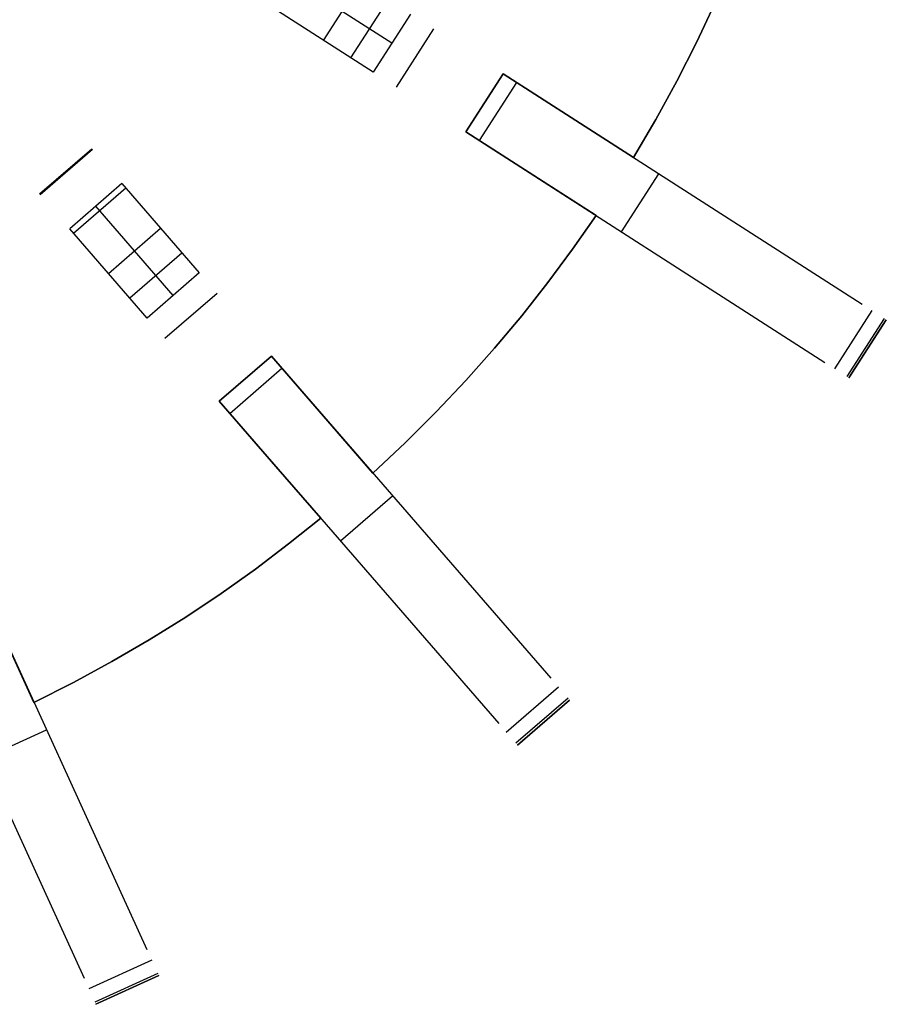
# Model space of a CAD drawing. Header units: millimetres. Extents: x 453 to 1057, y -213 to 387.
# Tile 11 of 17: x 862 to 1012, y -190 to -19. Entities that reach past the tile are written whole.
import ezdxf

# ---------------------------------------------------------------- set-up
doc = ezdxf.new("R2010")
doc.units = ezdxf.units.MM

msp = doc.modelspace()

# ---------------------------------------------------------------- linework, layer by layer
at = {"extrusion": (-4e-05, 5.75113e-06, 1)}
msp.add_lwpolyline([(880.02, 87.01), (879.95, 82.68), (879.72, 78.36), (879.35, 74.05), (878.83, 69.75), (878.16, 65.48), (877.34, 61.23), (876.37, 57.01), (875.26, 52.83), (874.01, 48.69), (872.61, 44.59), (871.07, 40.55), (869.39, 36.56), (867.58, 32.63), (865.63, 28.77), (863.55, 24.98), (861.33, 21.26), (858.99, 17.62), (856.53, 14.06), (853.95, 10.59), (851.24, 7.21), (848.42, 3.93), (845.49, 0.75), (842.45, -2.33), (839.31, -5.3), (836.06, -8.17), (832.72, -10.91), (829.28, -13.54), (825.76, -16.05), (822.15, -18.44), (818.46, -20.7), (814.69, -22.83), (810.85, -24.83), (806.95, -26.7), (802.98, -28.42), (798.96, -30.02), (794.88, -31.47), (790.76, -32.77), (786.59, -33.94), (782.39, -34.96), (778.15, -35.83), (773.88, -36.56), (769.59, -37.14), (765.29, -37.57), (760.97, -37.85), (756.65, -37.98), (752.32, -37.96), (748, -37.79), (743.68, -37.48), (739.38, -37.01), (735.1, -36.39), (730.84, -35.63), (726.61, -34.72), (722.41, -33.66), (718.25, -32.46), (714.14, -31.12), (710.08, -29.63), (706.07, -28.01), (702.11, -26.24), (698.23, -24.34), (694.41, -22.31), (690.66, -20.15), (686.99, -17.86), (683.4, -15.44), (679.9, -12.9), (676.48, -10.24), (673.17, -7.46), (669.95, -4.57), (666.83, -1.57), (663.81, 1.53), (660.91, 4.74), (658.12, 8.05), (655.44, 11.45), (652.89, 14.94), (650.46, 18.52), (648.15, 22.18), (645.97, 25.92), (643.92, 29.73), (642, 33.61), (640.22, 37.55), (638.58, 41.56), (637.08, 45.61), (635.71, 49.72), (634.5, 53.87), (633.42, 58.06), (632.49, 62.29), (631.71, 66.55), (631.08, 70.83), (630.59, 75.13), (630.25, 79.44), (630.07, 83.76), (630.03, 88.09), (630.14, 92.42), (630.4, 96.73), (630.81, 101.04), (631.37, 105.33), (632.08, 109.6), (632.94, 113.84), (633.94, 118.05), (635.09, 122.22)], dxfattribs=at)
at = {"extrusion": (4e-05, -5.75113e-06, 1)}
msp.add_lwpolyline([(635.1, 122.22), (633.95, 118.05), (632.95, 113.84), (632.1, 109.6), (631.39, 105.33), (630.83, 101.04), (630.42, 96.73), (630.15, 92.41), (630.04, 88.09), (630.08, 83.76), (630.27, 79.44), (630.6, 75.12), (631.09, 70.82), (631.72, 66.54), (632.5, 62.29), (633.43, 58.06), (634.51, 53.87), (635.73, 49.72), (637.09, 45.61), (638.59, 41.55), (640.24, 37.55), (642.02, 33.61), (643.93, 29.73), (645.98, 25.92), (648.16, 22.18), (650.47, 18.52), (652.9, 14.94), (655.46, 11.45), (658.13, 8.05), (660.92, 4.74), (663.83, 1.53), (666.84, -1.57), (669.96, -4.57), (673.18, -7.46), (676.5, -10.24), (679.91, -12.9), (683.41, -15.44), (687, -17.86), (690.67, -20.15), (694.42, -22.31), (698.24, -24.35), (702.13, -26.24), (706.08, -28.01), (710.09, -29.63), (714.15, -31.12), (718.27, -32.46), (722.42, -33.66), (726.62, -34.72), (730.85, -35.63), (735.11, -36.4), (739.39, -37.01), (743.69, -37.48), (748.01, -37.8), (752.33, -37.96), (756.66, -37.98), (760.98, -37.85), (765.3, -37.57), (769.61, -37.14), (773.9, -36.56), (778.16, -35.84), (782.4, -34.96), (786.6, -33.94), (790.77, -32.78), (794.9, -31.47), (798.97, -30.02), (803, -28.43), (806.96, -26.7), (810.87, -24.83), (814.71, -22.83), (818.47, -20.7), (822.16, -18.44), (825.77, -16.06), (829.3, -13.55), (832.73, -10.92), (836.07, -8.17), (839.32, -5.31), (842.46, -2.33), (845.5, 0.75), (848.43, 3.93), (851.25, 7.21), (853.96, 10.59), (856.54, 14.06), (859.01, 17.62), (861.35, 21.26), (863.56, 24.98), (865.64, 28.77), (867.59, 32.63), (869.41, 36.56), (871.08, 40.55), (872.62, 44.59), (874.02, 48.69), (875.27, 52.83), (876.38, 57.01), (877.35, 61.23), (878.17, 65.48), (878.84, 69.75), (879.36, 74.05), (879.74, 78.36), (879.96, 82.68), (880.04, 87.01)], dxfattribs=at)
at = {"extrusion": (0.246101, 0.924042, -0.292541)}
for points in [[(-847.66, 7.35), (-921.35, -73.59)], [(-919.51, -75.26), (-845.83, 5.68)], [(-917.68, -76.93), (-843.99, 4.01)]]:
    msp.add_lwpolyline(points, dxfattribs=at)
for points in [[(968.53, -43.07), (972.42, -36.44), (976.08, -29.77), (979.5, -23.05), (982.69, -16.29), (985.64, -9.52), (988.37, -2.73), (990.87, 4.06), (993.14, 10.84)], [(968.53, -43.07), (972.42, -36.44), (976.08, -29.77), (979.5, -23.05), (982.69, -16.29), (985.64, -9.52), (988.37, -2.73), (990.87, 4.06), (993.14, 10.84)], [(993.14, 10.84), (990.87, 4.06), (988.37, -2.73), (985.64, -9.52), (982.69, -16.29), (979.5, -23.05), (976.08, -29.77), (972.42, -36.44), (968.53, -43.07)], [(968.53, -43.07), (972.42, -36.44), (976.08, -29.77), (979.5, -23.05), (982.69, -16.29), (985.64, -9.52), (988.37, -2.73), (990.87, 4.06), (993.14, 10.84)], [(993.14, 10.84), (990.87, 4.06), (988.37, -2.73), (985.64, -9.52), (982.69, -16.29), (979.5, -23.05), (976.08, -29.77), (972.42, -36.44), (968.53, -43.07)], [(993.14, 10.84), (990.87, 4.06), (988.37, -2.73), (985.64, -9.52), (982.69, -16.29), (979.5, -23.05), (976.08, -29.77), (972.42, -36.44), (968.53, -43.07)], [(926.53, -23.21), (909.23, -12.09)], [(914.64, -22.7), (921.12, -12.6)], [(919.4, -25.76), (925.88, -15.66)], [(923.28, -28.25), (905.99, -17.14)], [(929.77, -18.16), (923.28, -28.25)], [(933.75, -20.72), (927.26, -30.81)], [(945.87, -28.51), (939.39, -38.6)], [(945.87, -28.51), (939.39, -38.6)], [(945.87, -28.51), (939.39, -38.6)], [(945.87, -28.51), (939.39, -38.6)], [(945.87, -28.51), (939.39, -38.6)], [(945.87, -28.51), (939.39, -38.6)], [(939.39, -38.6), (945.87, -28.51)], [(939.39, -38.6), (945.87, -28.51)], [(939.39, -38.6), (945.87, -28.51)], [(945.87, -28.51), (958.49, -36.62)], [(958.49, -36.62), (945.87, -28.51)], [(945.87, -28.51), (958.49, -36.62)], [(958.49, -36.62), (945.87, -28.51)], [(945.87, -28.51), (1008.26, -68.6)], [(941.74, -40.12), (948.23, -30.02)], [(958.49, -36.62), (968.53, -43.07)], [(968.53, -43.07), (958.49, -36.62)], [(958.49, -36.62), (968.53, -43.07)], [(968.53, -43.07), (958.49, -36.62)], [(952, -46.71), (939.39, -38.6)], [(939.39, -38.6), (952, -46.71)], [(952, -46.71), (939.39, -38.6)], [(939.39, -38.6), (952, -46.71)], [(939.39, -38.6), (1001.77, -78.7)], [(865.29, -49.41), (874.36, -41.55)], [(874.48, -41.68), (865.41, -49.54)], [(966.43, -55.99), (972.92, -45.89)], [(879.6, -47.6), (870.53, -55.45)], [(879.6, -47.6), (893.06, -63.13)], [(962.04, -53.16), (952, -46.71)], [(952, -46.71), (962.04, -53.16)], [(962.04, -53.16), (952, -46.71)], [(952, -46.71), (962.04, -53.16)], [(871.19, -56.21), (880.26, -48.35)], [(888.53, -67.06), (875.07, -51.52)], [(923.23, -97.95), (928.84, -92.69), (934.23, -87.31), (939.41, -81.83), (944.37, -76.25), (949.11, -70.58), (953.64, -64.83), (957.95, -59.02), (962.04, -53.16)], [(923.23, -97.95), (928.84, -92.69), (934.23, -87.31), (939.41, -81.83), (944.37, -76.25), (949.11, -70.58), (953.64, -64.83), (957.95, -59.02), (962.04, -53.16)], [(962.04, -53.16), (957.95, -59.02), (953.64, -64.83), (949.11, -70.58), (944.37, -76.25), (939.41, -81.83), (934.23, -87.31), (928.84, -92.69), (923.23, -97.95)], [(923.23, -97.95), (928.84, -92.69), (934.23, -87.31), (939.41, -81.83), (944.37, -76.25), (949.11, -70.58), (953.64, -64.83), (957.95, -59.02), (962.04, -53.16)], [(962.04, -53.16), (957.95, -59.02), (953.64, -64.83), (949.11, -70.58), (944.37, -76.25), (939.41, -81.83), (934.23, -87.31), (928.84, -92.69), (923.23, -97.95)], [(962.04, -53.16), (957.95, -59.02), (953.64, -64.83), (949.11, -70.58), (944.37, -76.25), (939.41, -81.83), (934.23, -87.31), (928.84, -92.69), (923.23, -97.95)], [(883.99, -70.99), (870.53, -55.45)], [(877.26, -63.22), (886.33, -55.36)], [(880.97, -67.5), (890.04, -59.64)], [(893.06, -63.13), (883.99, -70.99)], [(896.16, -66.7), (887.09, -74.56)], [(1009.97, -69.7), (1003.48, -79.8)], [(1012.1, -71.07), (1005.61, -81.16)], [(1012.46, -71.3), (1005.98, -81.4)], [(1012.46, -71.3), (1005.98, -81.4)], [(1005.98, -81.4), (1012.46, -71.3)], [(905.6, -77.6), (896.53, -85.45)], [(905.6, -77.6), (896.53, -85.45)], [(905.6, -77.6), (896.53, -85.45)], [(905.6, -77.6), (896.53, -85.45)], [(905.6, -77.6), (896.53, -85.45)], [(905.6, -77.6), (896.53, -85.45)], [(896.53, -85.45), (905.6, -77.6)], [(896.53, -85.45), (905.6, -77.6)], [(896.53, -85.45), (905.6, -77.6)], [(905.6, -77.6), (915.42, -88.93)], [(915.42, -88.93), (905.6, -77.6)], [(905.6, -77.6), (915.42, -88.93)], [(915.42, -88.93), (905.6, -77.6)], [(905.6, -77.6), (954.16, -133.64)], [(898.36, -87.57), (907.43, -79.71)], [(906.35, -96.79), (896.53, -85.45)], [(896.53, -85.45), (906.35, -96.79)], [(906.35, -96.79), (896.53, -85.45)], [(896.53, -85.45), (906.35, -96.79)], [(896.53, -85.45), (945.1, -141.5)], [(915.42, -88.93), (923.23, -97.95)], [(923.23, -97.95), (915.42, -88.93)], [(915.42, -88.93), (923.23, -97.95)], [(923.23, -97.95), (915.42, -88.93)], [(914.16, -105.8), (906.35, -96.79)], [(906.35, -96.79), (914.16, -105.8)], [(914.16, -105.8), (906.35, -96.79)], [(906.35, -96.79), (914.16, -105.8)], [(917.59, -109.75), (926.65, -101.9)], [(864.31, -137.84), (871.17, -134.38), (877.86, -130.74), (884.37, -126.93), (890.7, -122.98), (896.85, -118.87), (902.81, -114.64), (908.58, -110.28), (914.16, -105.8)], [(864.31, -137.84), (871.17, -134.38), (877.86, -130.74), (884.37, -126.93), (890.7, -122.98), (896.85, -118.87), (902.81, -114.64), (908.58, -110.28), (914.16, -105.8)], [(914.16, -105.8), (908.58, -110.28), (902.81, -114.64), (896.85, -118.87), (890.7, -122.98), (884.37, -126.93), (877.86, -130.74), (871.17, -134.38), (864.31, -137.84)], [(864.31, -137.84), (871.17, -134.38), (877.86, -130.74), (884.37, -126.93), (890.7, -122.98), (896.85, -118.87), (902.81, -114.64), (908.58, -110.28), (914.16, -105.8)], [(914.16, -105.8), (908.58, -110.28), (902.81, -114.64), (896.85, -118.87), (890.7, -122.98), (884.37, -126.93), (877.86, -130.74), (871.17, -134.38), (864.31, -137.84)], [(914.16, -105.8), (908.58, -110.28), (902.81, -114.64), (896.85, -118.87), (890.7, -122.98), (884.37, -126.93), (877.86, -130.74), (871.17, -134.38), (864.31, -137.84)], [(853.13, -113.35), (883.93, -180.81)], [(842.21, -118.33), (873.02, -185.79)], [(859.36, -126.99), (864.31, -137.84)], [(864.31, -137.84), (859.36, -126.99)], [(859.36, -126.99), (864.31, -137.84)], [(864.31, -137.84), (859.36, -126.99)], [(955.49, -135.18), (946.42, -143.04)], [(957.15, -137.09), (948.08, -144.95)], [(957.43, -137.42), (948.37, -145.28)], [(957.43, -137.42), (948.37, -145.28)], [(948.37, -145.28), (957.43, -137.42)], [(855.57, -147.58), (866.48, -142.6)], [(884.78, -182.65), (873.86, -187.64)], [(885.83, -184.96), (874.91, -189.94)], [(886.01, -185.35), (875.09, -190.34)], [(886.01, -185.35), (875.09, -190.34)], [(875.09, -190.34), (886.01, -185.35)]]:
    msp.add_lwpolyline(points)
at = {"extrusion": (0.302704, 0.907452, -0.29138)}
for points in [[(-980.13, -41.55), (-837.88, 82.7)], [(-836.4, 81.01), (-978.65, -43.25)], [(-834.92, 79.31), (-977.17, -44.94)]]:
    msp.add_lwpolyline(points, dxfattribs=at)
at = {"extrusion": (0.019786, 0.993662, 0.11065)}
for points in [[(-946.25, -285.16), (-905.77, -510.11)], [(-902.63, -509.55), (-943.11, -284.6)], [(-899.49, -508.98), (-939.97, -284.03)]]:
    msp.add_lwpolyline(points, dxfattribs=at)
at = {"extrusion": (0.540641, 0.841254, -1.61409e-14)}
msp.add_lwpolyline([(-791.99, -521.23), (-792.16, -521.23), (-792.33, -521.22), (-792.51, -521.21), (-792.68, -521.19), (-792.85, -521.16), (-793.02, -521.13), (-793.18, -521.09), (-793.35, -521.05), (-793.51, -521), (-793.68, -520.94), (-793.84, -520.88), (-794, -520.81), (-794.15, -520.74), (-794.31, -520.66), (-794.46, -520.58), (-794.61, -520.49), (-794.75, -520.4), (-794.89, -520.3), (-795.03, -520.2), (-795.17, -520.1), (-795.3, -519.98), (-795.42, -519.87), (-795.55, -519.75), (-795.67, -519.62), (-795.78, -519.49), (-795.89, -519.36), (-796, -519.23), (-796.1, -519.09), (-796.19, -518.94), (-796.28, -518.8), (-796.37, -518.65), (-796.45, -518.5), (-796.52, -518.34), (-796.59, -518.18), (-796.66, -518.02), (-796.72, -517.86)], dxfattribs=at)
at = {"extrusion": (0.886329, 0.279191, 0.369423)}
for points in [[(-275.07, -360.07), (-346.09, -443.36)], [(-348.48, -441.33), (-277.46, -358.04)], [(-350.86, -439.3), (-279.84, -356.01)]]:
    msp.add_lwpolyline(points, dxfattribs=at)
at = {"extrusion": (0.048973, 0.984387, 0.169065)}
for points in [[(-933.62, -514.75), (-1014.38, -240.32)], [(-1011.39, -239.44), (-930.63, -513.87)], [(-1008.4, -238.56), (-927.65, -512.99)]]:
    msp.add_lwpolyline(points, dxfattribs=at)
at = {"extrusion": (0.540641, 0.841254, -1.57859e-14)}
msp.add_lwpolyline([(-796.72, -517.86), (-796.66, -518.02), (-796.59, -518.18), (-796.52, -518.34), (-796.45, -518.5), (-796.37, -518.65), (-796.28, -518.8), (-796.19, -518.94), (-796.1, -519.09), (-796, -519.23), (-795.89, -519.36), (-795.78, -519.49), (-795.67, -519.62), (-795.55, -519.75), (-795.42, -519.87), (-795.3, -519.98), (-795.17, -520.1), (-795.03, -520.2), (-794.89, -520.3), (-794.75, -520.4), (-794.61, -520.49), (-794.46, -520.58), (-794.31, -520.66), (-794.15, -520.74), (-794, -520.81), (-793.84, -520.88), (-793.68, -520.94), (-793.51, -521), (-793.35, -521.05), (-793.18, -521.09), (-793.02, -521.13), (-792.85, -521.16), (-792.68, -521.19), (-792.51, -521.21), (-792.33, -521.22), (-792.16, -521.23), (-791.99, -521.23)], dxfattribs=at)
at = {"extrusion": (1, 0, 0)}
for points in [[(-23.27, -51.1), (-23.27, -133.31)], [(-23.27, -333.58), (-23.27, -504.14)], [(-28.51, -143), (-28.51, -160)], [(-28.51, -172), (-28.51, -242)], [(-28.51, -254), (-28.51, -288)], [(-33.37, -51.1), (-33.37, -133.31)], [(-33.37, -333.58), (-33.37, -504.14)], [(-33.56, -160), (-33.56, -143)], [(-33.56, -242), (-33.56, -172)], [(-33.56, -288), (-33.56, -254)], [(-38.6, -160), (-38.6, -143)], [(-38.6, -242), (-38.6, -172)], [(-38.6, -288), (-38.6, -254)], [(-43.07, -160), (-43.07, -172)], [(-43.07, -242), (-43.07, -254)], [(-53.16, -160), (-53.16, -172)], [(-53.16, -242), (-53.16, -254)], [(-70.27, -51.1), (-70.27, -133.31)], [(-70.27, -333.58), (-70.27, -504.14)], [(-71.3, -244.77), (-71.3, -126.86)], [(-76.35, -126.86), (-76.35, -244.77)], [(-78.13, -51.1), (-78.13, -133.31)], [(-78.13, -333.58), (-78.13, -504.14)], [(-77.6, -143), (-77.6, -160)], [(-77.6, -172), (-77.6, -242)], [(-77.6, -254), (-77.6, -288)], [(-81.52, -160), (-81.52, -143)], [(-81.52, -242), (-81.52, -172)], [(-81.52, -288), (-81.52, -254)], [(-81.4, -126.86), (-81.4, -244.77)], [(-85.45, -160), (-85.45, -143)], [(-85.45, -242), (-85.45, -172)], [(-85.45, -288), (-85.45, -254)], [(-97.95, -160), (-97.95, -172)], [(-97.95, -242), (-97.95, -254)], [(-105.8, -160), (-105.8, -172)], [(-105.8, -242), (-105.8, -254)], [(-137.84, -160), (-137.84, -172)], [(-137.84, -242), (-137.84, -254)], [(-137.42, -244.77), (-137.42, -126.86)], [(-141.35, -126.86), (-141.35, -244.77)], [(-145.28, -126.86), (-145.28, -244.77)], [(-185.35, -244.77), (-185.35, -126.86)], [(-187.84, -126.86), (-187.84, -244.77)], [(-190.34, -126.86), (-190.34, -244.77)]]:
    msp.add_lwpolyline(points, dxfattribs=at)
at = {"extrusion": (0.860812, 0.347235, 0.372062)}
for points in [[(-482.8, -422.86), (-343.97, -294.8)], [(-345.92, -292.69), (-484.75, -420.75)], [(-347.86, -290.58), (-486.7, -418.64)]]:
    msp.add_lwpolyline(points, dxfattribs=at)
at = {"extrusion": (0.540641, 0.841254, 1.19092e-13)}
msp.add_lwpolyline([(-796.72, -517.86), (-796.66, -518.02), (-796.59, -518.18), (-796.52, -518.34), (-796.45, -518.5), (-796.37, -518.65), (-796.28, -518.8), (-796.19, -518.94), (-796.1, -519.09), (-796, -519.23), (-795.89, -519.36), (-795.78, -519.49), (-795.67, -519.62), (-795.55, -519.75), (-795.42, -519.87), (-795.3, -519.98), (-795.17, -520.1), (-795.03, -520.2), (-794.89, -520.3), (-794.75, -520.4), (-794.61, -520.49), (-794.46, -520.58), (-794.31, -520.66), (-794.15, -520.74), (-794, -520.81), (-793.84, -520.88), (-793.68, -520.94), (-793.51, -521), (-793.35, -521.05), (-793.18, -521.09), (-793.02, -521.13), (-792.85, -521.16), (-792.68, -521.19), (-792.51, -521.21), (-792.33, -521.22), (-792.16, -521.23), (-791.99, -521.23)], dxfattribs=at)
at = {"extrusion": (0.75575, 0.654861, 3.64796e-14)}
msp.add_lwpolyline([(-604.16, -511.57), (-604.11, -511.84), (-604.07, -512.11), (-604.03, -512.38), (-604.01, -512.65), (-603.99, -512.93), (-603.99, -513.2), (-603.99, -513.48), (-604, -513.75), (-604.03, -514.02), (-604.06, -514.29), (-604.1, -514.57), (-604.15, -514.83), (-604.21, -515.1), (-604.28, -515.37), (-604.35, -515.63), (-604.44, -515.89), (-604.54, -516.15), (-604.64, -516.4), (-604.75, -516.65), (-604.87, -516.89), (-605, -517.14), (-605.14, -517.37), (-605.29, -517.6), (-605.44, -517.83), (-605.6, -518.05), (-605.77, -518.27), (-605.95, -518.48), (-606.13, -518.68), (-606.32, -518.88), (-606.52, -519.07), (-606.72, -519.25), (-606.93, -519.43), (-607.14, -519.6), (-607.36, -519.76), (-607.59, -519.92), (-607.82, -520.06), (-608.06, -520.2), (-608.3, -520.33), (-608.54, -520.45), (-608.79, -520.57), (-609.05, -520.67), (-609.3, -520.77), (-609.56, -520.86), (-609.82, -520.94), (-610.09, -521.01), (-610.36, -521.07), (-610.62, -521.12), (-610.9, -521.16), (-611.17, -521.19), (-611.44, -521.22), (-611.71, -521.23), (-611.99, -521.23)], dxfattribs=at)
at = {"extrusion": (0.990688, 0.021595, -0.13443)}
for points in [[(-97.31, -163.9), (-60.73, -389.52)], [(-64.56, -390.14), (-101.14, -164.52)], [(-68.39, -390.76), (-104.97, -165.14)]]:
    msp.add_lwpolyline(points, dxfattribs=at)
at = {"extrusion": (0.75575, 0.654861, -1.36913e-15)}
msp.add_lwpolyline([(-611.99, -521.23), (-611.71, -521.23), (-611.44, -521.22), (-611.17, -521.19), (-610.9, -521.16), (-610.62, -521.12), (-610.36, -521.07), (-610.09, -521.01), (-609.82, -520.94), (-609.56, -520.86), (-609.3, -520.77), (-609.05, -520.67), (-608.79, -520.57), (-608.54, -520.45), (-608.3, -520.33), (-608.06, -520.2), (-607.82, -520.06), (-607.59, -519.92), (-607.36, -519.76), (-607.14, -519.6), (-606.93, -519.43), (-606.72, -519.25), (-606.52, -519.07), (-606.32, -518.88), (-606.13, -518.68), (-605.95, -518.48), (-605.77, -518.27), (-605.6, -518.05), (-605.44, -517.83), (-605.29, -517.6), (-605.14, -517.37), (-605, -517.14), (-604.87, -516.89), (-604.75, -516.65), (-604.64, -516.4), (-604.54, -516.15), (-604.44, -515.89), (-604.35, -515.63), (-604.28, -515.37), (-604.21, -515.1), (-604.15, -514.83), (-604.1, -514.57), (-604.06, -514.29), (-604.03, -514.02), (-604, -513.75), (-603.99, -513.48), (-603.99, -513.2), (-603.99, -512.93), (-604.01, -512.65), (-604.03, -512.38), (-604.07, -512.11), (-604.11, -511.84), (-604.16, -511.57)], dxfattribs=at)
at = {"extrusion": (0.946454, 0.241131, 0.214663)}
for points in [[(-395.44, -292.2), (-251, -170.5)], [(-252.07, -169.23), (-396.51, -290.93)], [(-253.14, -167.97), (-397.58, -289.67)]]:
    msp.add_lwpolyline(points, dxfattribs=at)
at = {"extrusion": (0.75575, 0.654861, 1.89527e-14)}
msp.add_lwpolyline([(-611.99, -521.23), (-611.71, -521.23), (-611.44, -521.22), (-611.17, -521.19), (-610.9, -521.16), (-610.62, -521.12), (-610.36, -521.07), (-610.09, -521.01), (-609.82, -520.94), (-609.56, -520.86), (-609.3, -520.77), (-609.05, -520.67), (-608.79, -520.57), (-608.54, -520.45), (-608.3, -520.33), (-608.06, -520.2), (-607.82, -520.06), (-607.59, -519.92), (-607.36, -519.76), (-607.14, -519.6), (-606.93, -519.43), (-606.72, -519.25), (-606.52, -519.07), (-606.32, -518.88), (-606.13, -518.68), (-605.95, -518.48), (-605.77, -518.27), (-605.6, -518.05), (-605.44, -517.83), (-605.29, -517.6), (-605.14, -517.37), (-605, -517.14), (-604.87, -516.89), (-604.75, -516.65), (-604.64, -516.4), (-604.54, -516.15), (-604.44, -515.89), (-604.35, -515.63), (-604.28, -515.37), (-604.21, -515.1), (-604.15, -514.83), (-604.1, -514.57), (-604.06, -514.29), (-604.03, -514.02), (-604, -513.75), (-603.99, -513.48), (-603.99, -513.2), (-603.99, -512.93), (-604.01, -512.65), (-604.03, -512.38), (-604.07, -512.11), (-604.11, -511.84), (-604.16, -511.57)], dxfattribs=at)
at = {"extrusion": (0.75575, 0.654861, 9.24022e-14)}
msp.add_lwpolyline([(-632.54, -521.23), (-632.71, -521.23), (-632.89, -521.22), (-633.06, -521.21), (-633.23, -521.19), (-633.4, -521.16), (-633.57, -521.13), (-633.73, -521.09), (-633.9, -521.05), (-634.07, -521), (-634.23, -520.94), (-634.39, -520.88), (-634.55, -520.81), (-634.71, -520.74), (-634.86, -520.66), (-635.01, -520.58), (-635.16, -520.49), (-635.3, -520.4), (-635.45, -520.3), (-635.58, -520.2), (-635.72, -520.1), (-635.85, -519.98), (-635.98, -519.87), (-636.1, -519.75), (-636.22, -519.62), (-636.33, -519.49), (-636.44, -519.36), (-636.55, -519.23), (-636.65, -519.09), (-636.74, -518.94), (-636.84, -518.8), (-636.92, -518.65), (-637, -518.5), (-637.08, -518.34), (-637.15, -518.18), (-637.21, -518.02), (-637.27, -517.86)], dxfattribs=at)
at = {"extrusion": (0.977008, 0.053692, -0.20633)}
for points in [[(-115.78, -322.85), (-189.4, -46.42)], [(-193.08, -47.39), (-119.45, -323.83)], [(-196.75, -48.37), (-123.13, -324.81)]]:
    msp.add_lwpolyline(points, dxfattribs=at)
at = {"extrusion": (0.75575, 0.654861, 5.02977e-14)}
msp.add_lwpolyline([(-637.27, -517.86), (-637.21, -518.02), (-637.15, -518.18), (-637.08, -518.34), (-637, -518.5), (-636.92, -518.65), (-636.84, -518.8), (-636.74, -518.94), (-636.65, -519.09), (-636.55, -519.23), (-636.44, -519.36), (-636.33, -519.49), (-636.22, -519.62), (-636.1, -519.75), (-635.98, -519.87), (-635.85, -519.98), (-635.72, -520.1), (-635.58, -520.2), (-635.45, -520.3), (-635.3, -520.4), (-635.16, -520.49), (-635.01, -520.58), (-634.86, -520.66), (-634.71, -520.74), (-634.55, -520.81), (-634.39, -520.88), (-634.23, -520.94), (-634.07, -521), (-633.9, -521.05), (-633.73, -521.09), (-633.57, -521.13), (-633.4, -521.16), (-633.23, -521.19), (-633.06, -521.21), (-632.89, -521.22), (-632.71, -521.23), (-632.54, -521.23)], dxfattribs=at)
at = {"extrusion": (0.540641, 0.841254, -3.0251e-14)}
msp.add_lwpolyline([(-890.29, -126.86), (-890.28, -126.59), (-890.27, -126.32), (-890.25, -126.04), (-890.21, -125.77), (-890.17, -125.5), (-890.12, -125.23), (-890.06, -124.96), (-889.99, -124.7), (-889.91, -124.44), (-889.82, -124.18), (-889.73, -123.92), (-889.62, -123.67), (-889.51, -123.42), (-889.39, -123.17), (-889.26, -122.93), (-889.12, -122.7), (-888.97, -122.46), (-888.82, -122.24), (-888.65, -122.02), (-888.49, -121.8), (-888.31, -121.59), (-888.12, -121.39), (-887.93, -121.19), (-887.74, -121), (-887.53, -120.82), (-887.32, -120.65)], dxfattribs=at)
at = {"extrusion": (0.75575, 0.654861, -6.25187e-14)}
msp.add_lwpolyline([(-637.27, -517.86), (-637.21, -518.02), (-637.15, -518.18), (-637.08, -518.34), (-637, -518.5), (-636.92, -518.65), (-636.84, -518.8), (-636.74, -518.94), (-636.65, -519.09), (-636.55, -519.23), (-636.44, -519.36), (-636.33, -519.49), (-636.22, -519.62), (-636.1, -519.75), (-635.98, -519.87), (-635.85, -519.98), (-635.72, -520.1), (-635.58, -520.2), (-635.45, -520.3), (-635.3, -520.4), (-635.16, -520.49), (-635.01, -520.58), (-634.86, -520.66), (-634.71, -520.74), (-634.55, -520.81), (-634.39, -520.88), (-634.23, -520.94), (-634.07, -521), (-633.9, -521.05), (-633.73, -521.09), (-633.57, -521.13), (-633.4, -521.16), (-633.23, -521.19), (-633.06, -521.21), (-632.89, -521.22), (-632.71, -521.23), (-632.54, -521.23)], dxfattribs=at)
at = {"extrusion": (0.540641, 0.841254, 1.09092e-13)}
msp.add_lwpolyline([(-889.85, -247.38), (-889.93, -247.13), (-890.01, -246.87), (-890.07, -246.61), (-890.13, -246.35), (-890.18, -246.09), (-890.22, -245.83), (-890.25, -245.57), (-890.27, -245.3), (-890.28, -245.04), (-890.29, -244.77)], dxfattribs=at)
at = {"extrusion": (0.540641, 0.841254, 1.92285e-14)}
msp.add_lwpolyline([(-887.32, -120.65), (-887.53, -120.82), (-887.74, -121), (-887.93, -121.19), (-888.12, -121.39), (-888.31, -121.59), (-888.49, -121.8), (-888.65, -122.02), (-888.82, -122.24), (-888.97, -122.46), (-889.12, -122.7), (-889.26, -122.93), (-889.39, -123.17), (-889.51, -123.42), (-889.62, -123.67), (-889.73, -123.92), (-889.82, -124.18), (-889.91, -124.44), (-889.99, -124.7), (-890.06, -124.96), (-890.12, -125.23), (-890.17, -125.5), (-890.21, -125.77), (-890.25, -126.04), (-890.27, -126.32), (-890.28, -126.59), (-890.29, -126.86)], dxfattribs=at)
at = {"extrusion": (0.540641, 0.841254, -1.49371e-14)}
msp.add_lwpolyline([(-890.29, -244.77), (-890.28, -245.04), (-890.27, -245.3), (-890.25, -245.57), (-890.22, -245.83), (-890.18, -246.09), (-890.13, -246.35), (-890.07, -246.61), (-890.01, -246.87), (-889.93, -247.13), (-889.85, -247.38)], dxfattribs=at)
at = {"extrusion": (0.540641, 0.841254, -1.74106e-14)}
msp.add_lwpolyline([(-887.32, -120.65), (-887.53, -120.82), (-887.74, -121), (-887.93, -121.19), (-888.12, -121.39), (-888.31, -121.59), (-888.49, -121.8), (-888.65, -122.02), (-888.82, -122.24), (-888.97, -122.46), (-889.12, -122.7), (-889.26, -122.93), (-889.39, -123.17), (-889.51, -123.42), (-889.62, -123.67), (-889.73, -123.92), (-889.82, -124.18), (-889.91, -124.44), (-889.99, -124.7), (-890.06, -124.96), (-890.12, -125.23), (-890.17, -125.5), (-890.21, -125.77), (-890.25, -126.04), (-890.27, -126.32), (-890.28, -126.59), (-890.29, -126.86)], dxfattribs=at)
at = {"extrusion": (0.540641, 0.841254, -4.78711e-14)}
msp.add_lwpolyline([(-890.29, -244.77), (-890.28, -245.04), (-890.27, -245.3), (-890.25, -245.57), (-890.22, -245.83), (-890.18, -246.09), (-890.13, -246.35), (-890.07, -246.61), (-890.01, -246.87), (-889.93, -247.13), (-889.85, -247.38)], dxfattribs=at)
at = {"extrusion": (0.990812, 0.040424, -0.129063)}
for points in [[(-134.69, -404.81), (-220.91, -132.05)], [(-223.18, -132.77), (-136.95, -405.53)], [(-225.45, -133.48), (-139.22, -406.25)]]:
    msp.add_lwpolyline(points, dxfattribs=at)
at = {"extrusion": (0.75575, 0.654861, -1.16569e-14)}
msp.add_lwpolyline([(-730.84, -126.86), (-730.84, -126.59), (-730.82, -126.32), (-730.8, -126.04), (-730.77, -125.77), (-730.72, -125.5), (-730.67, -125.23), (-730.61, -124.96), (-730.54, -124.7), (-730.46, -124.44), (-730.38, -124.18), (-730.28, -123.92), (-730.17, -123.67), (-730.06, -123.42), (-729.94, -123.17), (-729.81, -122.93), (-729.67, -122.7), (-729.52, -122.46), (-729.37, -122.24), (-729.21, -122.02), (-729.04, -121.8), (-728.86, -121.59), (-728.68, -121.39), (-728.49, -121.19), (-728.29, -121), (-728.08, -120.82), (-727.87, -120.65)], dxfattribs=at)
at = {"extrusion": (0.75575, 0.654861, -4.89681e-14)}
msp.add_lwpolyline([(-730.4, -247.38), (-730.49, -247.13), (-730.56, -246.87), (-730.63, -246.61), (-730.68, -246.35), (-730.73, -246.09), (-730.77, -245.83), (-730.8, -245.57), (-730.82, -245.3), (-730.84, -245.04), (-730.84, -244.77)], dxfattribs=at)
at = {"extrusion": (0.75575, 0.654861, -2.81765e-14)}
msp.add_lwpolyline([(-727.87, -120.65), (-728.08, -120.82), (-728.29, -121), (-728.49, -121.19), (-728.68, -121.39), (-728.86, -121.59), (-729.04, -121.8), (-729.21, -122.02), (-729.37, -122.24), (-729.52, -122.46), (-729.67, -122.7), (-729.81, -122.93), (-729.94, -123.17), (-730.06, -123.42), (-730.17, -123.67), (-730.28, -123.92), (-730.38, -124.18), (-730.46, -124.44), (-730.54, -124.7), (-730.61, -124.96), (-730.67, -125.23), (-730.72, -125.5), (-730.77, -125.77), (-730.8, -126.04), (-730.82, -126.32), (-730.84, -126.59), (-730.84, -126.86)], dxfattribs=at)
at = {"extrusion": (0.75575, 0.654861, -1.48618e-14)}
msp.add_lwpolyline([(-730.84, -244.77), (-730.84, -245.04), (-730.82, -245.3), (-730.8, -245.57), (-730.77, -245.83), (-730.73, -246.09), (-730.68, -246.35), (-730.63, -246.61), (-730.56, -246.87), (-730.49, -247.13), (-730.4, -247.38)], dxfattribs=at)
at = {"extrusion": (0.75575, 0.654861, 3.53225e-15)}
msp.add_lwpolyline([(-727.87, -120.65), (-728.08, -120.82), (-728.29, -121), (-728.49, -121.19), (-728.68, -121.39), (-728.86, -121.59), (-729.04, -121.8), (-729.21, -122.02), (-729.37, -122.24), (-729.52, -122.46), (-729.67, -122.7), (-729.81, -122.93), (-729.94, -123.17), (-730.06, -123.42), (-730.17, -123.67), (-730.28, -123.92), (-730.38, -124.18), (-730.46, -124.44), (-730.54, -124.7), (-730.61, -124.96), (-730.67, -125.23), (-730.72, -125.5), (-730.77, -125.77), (-730.8, -126.04), (-730.82, -126.32), (-730.84, -126.59), (-730.84, -126.86)], dxfattribs=at)
at = {"extrusion": (0.75575, 0.654861, -3.34986e-14)}
msp.add_lwpolyline([(-730.84, -244.77), (-730.84, -245.04), (-730.82, -245.3), (-730.8, -245.57), (-730.77, -245.83), (-730.73, -246.09), (-730.68, -246.35), (-730.63, -246.61), (-730.56, -246.87), (-730.49, -247.13), (-730.4, -247.38)], dxfattribs=at)
at = {"extrusion": (0.909632, 0.415415, -1.38976e-14)}
msp.add_lwpolyline([(-536.66, -126.86), (-536.66, -126.59), (-536.64, -126.32), (-536.62, -126.04), (-536.59, -125.77), (-536.55, -125.5), (-536.49, -125.23), (-536.43, -124.96), (-536.36, -124.7), (-536.29, -124.44), (-536.2, -124.18), (-536.1, -123.92), (-536, -123.67), (-535.88, -123.42), (-535.76, -123.17), (-535.63, -122.93), (-535.49, -122.7), (-535.35, -122.46), (-535.19, -122.24), (-535.03, -122.02), (-534.86, -121.8), (-534.68, -121.59), (-534.5, -121.39), (-534.31, -121.19), (-534.11, -121), (-533.91, -120.82), (-533.7, -120.65)], dxfattribs=at)
at = {"extrusion": (0.909632, 0.415415, 1.94952e-14)}
msp.add_lwpolyline([(-533.7, -120.65), (-533.91, -120.82), (-534.11, -121), (-534.31, -121.19), (-534.5, -121.39), (-534.68, -121.59), (-534.86, -121.8), (-535.03, -122.02), (-535.19, -122.24), (-535.35, -122.46), (-535.49, -122.7), (-535.63, -122.93), (-535.76, -123.17), (-535.88, -123.42), (-536, -123.67), (-536.1, -123.92), (-536.2, -124.18), (-536.29, -124.44), (-536.36, -124.7), (-536.43, -124.96), (-536.49, -125.23), (-536.55, -125.5), (-536.59, -125.77), (-536.62, -126.04), (-536.64, -126.32), (-536.66, -126.59), (-536.66, -126.86)], dxfattribs=at)
at = {"extrusion": (0.909632, 0.415415, -5.17253e-14)}
msp.add_lwpolyline([(-536.23, -247.38), (-536.31, -247.13), (-536.38, -246.87), (-536.45, -246.61), (-536.5, -246.35), (-536.55, -246.09), (-536.59, -245.83), (-536.62, -245.57), (-536.65, -245.3), (-536.66, -245.04), (-536.66, -244.77)], dxfattribs=at)
at = {"extrusion": (0.909632, 0.415415, -1.08841e-14)}
msp.add_lwpolyline([(-533.7, -120.65), (-533.91, -120.82), (-534.11, -121), (-534.31, -121.19), (-534.5, -121.39), (-534.68, -121.59), (-534.86, -121.8), (-535.03, -122.02), (-535.19, -122.24), (-535.35, -122.46), (-535.49, -122.7), (-535.63, -122.93), (-535.76, -123.17), (-535.88, -123.42), (-536, -123.67), (-536.1, -123.92), (-536.2, -124.18), (-536.29, -124.44), (-536.36, -124.7), (-536.43, -124.96), (-536.49, -125.23), (-536.55, -125.5), (-536.59, -125.77), (-536.62, -126.04), (-536.64, -126.32), (-536.66, -126.59), (-536.66, -126.86)], dxfattribs=at)
at = {"extrusion": (0.909632, 0.415415, -6.55083e-14)}
msp.add_lwpolyline([(-536.66, -244.77), (-536.66, -245.04), (-536.65, -245.3), (-536.62, -245.57), (-536.59, -245.83), (-536.55, -246.09), (-536.5, -246.35), (-536.45, -246.61), (-536.38, -246.87), (-536.31, -247.13), (-536.23, -247.38)], dxfattribs=at)
at = {"extrusion": (0.909632, 0.415415, 4.59619e-14)}
msp.add_lwpolyline([(-536.66, -244.77), (-536.66, -245.04), (-536.65, -245.3), (-536.62, -245.57), (-536.59, -245.83), (-536.55, -246.09), (-536.5, -246.35), (-536.45, -246.61), (-536.38, -246.87), (-536.31, -247.13), (-536.23, -247.38)], dxfattribs=at)

doc.saveas('drawing.dxf')
